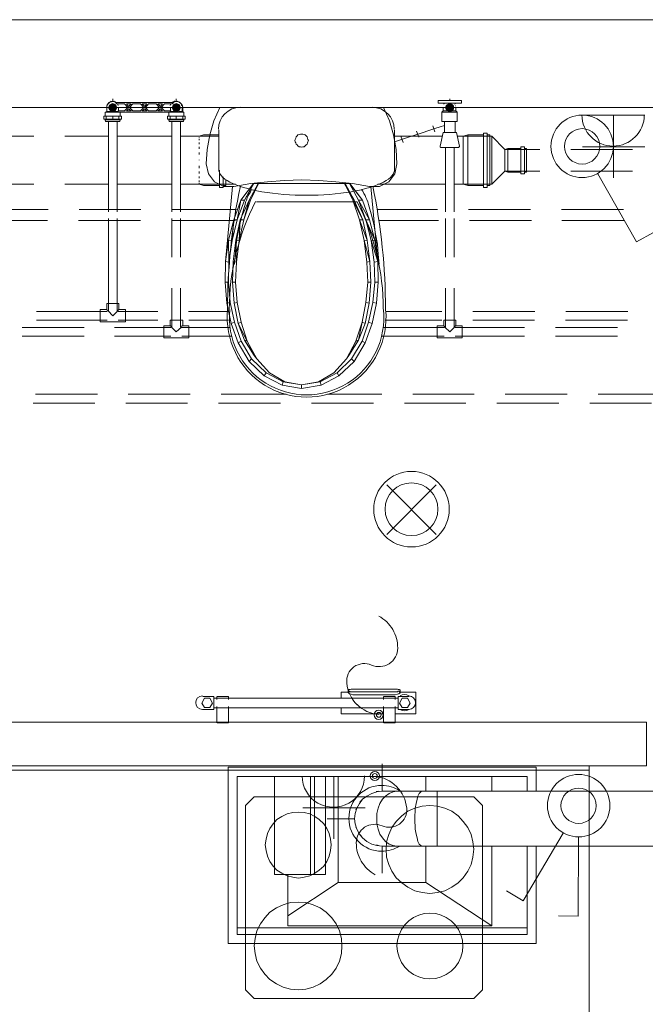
# Model space of a CAD drawing. Header units: millimetres. Extents: x 352 to 350573, y -22 to 37733.
# Tile 171 of 214: x 105967 to 108818, y 18174 to 22660. Entities that reach past the tile are written whole.
import ezdxf

# ---------------------------------------------------------------- set-up
doc = ezdxf.new("R2010")
doc.units = ezdxf.units.MM
for name, color, linetype, true_color in [('PDF _PD-Lighting', 7, 'Continuous', 0xb80000), ('PDF _PD-Switches', 7, 'Continuous', 0x37dd00), ('PDF$_83$-$Floor$Plan$-$В_Этаж$02_Сводный$A-DETL-MBND', 7, 'Continuous', 0xdd3700), ('PDF$_83$-$Floor$Plan$-$В_Этаж$02_Сводный$M-HVAC-DUCT-ANNO', 70, 'Continuous', 0x7fff00), ('PDF$_83$-$Floor$Plan$-$В_Этаж$02_Сводный$P-PIPE-CNTR', 150, 'Continuous', 0x007fff), ('PDF$_83$new_ifc_RVT-1-В_Этаж$02_Сводный$A-WALL', 7, 'Continuous', 0xdcdcdc), ('PDF$_83$new_ifc_RVT-1-В_Этаж$02_Сводный$I-FURN', 7, 'Continuous', 0xbababa), ('PDF$_83$new_ifc_RVT-1-В_Этаж$02_Сводный$M-EQPM', 7, 'Continuous', 0xbababa)]:
    doc.layers.add(name, color=color, linetype=linetype, true_color=true_color)
for name, color, linetype in [('PDF _PD-Socket', 1, 'Continuous'), ('PDF$_83$-$Floor$Plan$-$В_Этаж$02_Сводный$M-EQPM', 2, 'Continuous'), ('PDF$_83$-$Floor$Plan$-$В_Этаж$02_Сводный$M-HVAC-DUCT', 5, 'Continuous'), ('PDF$_83$-$Floor$Plan$-$В_Этаж$02_Сводный$M-HVAC-DUCT-CNTR', 5, 'Continuous'), ('PDF$_83$-$Floor$Plan$-$В_Этаж$02_Сводный$P-PIPE', 3, 'Continuous'), ('PDF$_83$-$Floor$Plan$-$В_Этаж$02_Сводный$P-SANR-FIXT', 6, 'Continuous')]:
    doc.layers.add(name, color=color, linetype=linetype)

msp = doc.modelspace()

# ---------------------------------------------------------------- linework, layer by layer
at = {"layer": 'PDF _PD-Lighting', "lineweight": 0}
for points in [[(107865.6, 20314.5), (107640.8, 20541.3)], [(107865.6, 20541.3), (107640.8, 20314.5)]]:
    msp.add_lwpolyline(points, dxfattribs=at)
for radius in [172.1, 120.3]:
    msp.add_circle((107752.6, 20429.7), radius, dxfattribs=at)
at = {"layer": 'PDF _PD-Socket', "lineweight": 0}
for points in [[(108816.4, 22224.1), (108531.9, 22224.1)], [(108673.2, 22224.1), (108673.2, 21939.7)], [(108816.4, 22080.9), (108531.9, 22080.9)], [(107541.3, 19212.5), (107256.9, 19212.5)], [(107398.1, 19212.5), (107398.1, 18928.1)], [(107541.3, 19069.3), (107256.9, 19069.3)]]:
    msp.add_lwpolyline(points, dxfattribs=at)
for points in [[(107604, 19943, -0.131693), (107667.2, 19881, -0.133546), (107689.9, 19797, -0.540628), (107570.1, 19719.8, 0.571061), (107457.5, 19638.6)], [(107587, 18764.1, -0.131669), (107523.8, 18826, -0.133546), (107501, 18910, -0.540629), (107618.9, 18987.3, 0.571061), (107731, 19067.9, 0.175962), (107684.4, 19166.8, 0.175616), (107585.4, 19212.7)]]:
    msp.add_lwpolyline(points, format="xyb", dxfattribs=at)
for centre, radius in [((107603.4, 19492.8), 20.9), ((107603.4, 19492.8), 10.9), ((107585.5, 19214.3), 20.9), ((107585.5, 19214.3), 10.9)]:
    msp.add_circle(centre, radius, dxfattribs=at)
for centre, radius, start, end in [((108671.6, 22226), 142.2, 180, 360), ((107617.3, 19651.9), 160.1, 185.2352, 225.1595), ((107617.3, 19653.9), 160.1, 225.1595, 264.996), ((107396.5, 19214.3), 142.2, 180.0437, 0.0437)]:
    msp.add_arc(centre, radius, start, end, dxfattribs=at)
at = {"layer": 'PDF _PD-Switches', "lineweight": 0}
for points in [[(108601.5, 21957.6), (108778.6, 21647.3), (108856.2, 21691)], [(108444.4, 18953.9), (108261.4, 18645.6), (108185.8, 18691.4)], [(108514, 18934), (108512, 18576), (108422.5, 18578)]]:
    msp.add_lwpolyline(points, dxfattribs=at)
for centre, radius in [((108530.4, 22082.8), 142.2), ((108530.4, 22082.8), 80.6), ((108514.5, 19079), 142.2), ((108514.5, 19079), 80.6)]:
    msp.add_circle(centre, radius, dxfattribs=at)
at = {"layer": 'PDF$_83$-$Floor$Plan$-$В_Этаж$02_Сводный$A-DETL-MBND', "color": 220, "lineweight": 0, "true_color": 0xff00bf}
for points in [[(106409.5, 22281.8), (106407.5, 22281.8), (106405.5, 22283.8), (106403.5, 22283.8), (106401.5, 22285.8), (106399.5, 22285.8), (106397.6, 22285.8), (106397.6, 22287.8), (106395.6, 22287.8), (106393.6, 22287.8), (106391.6, 22287.8), (106389.6, 22287.8), (106387.6, 22287.8), (106385.6, 22287.8), (106385.6, 22285.8), (106383.6, 22285.8), (106381.6, 22285.8), (106379.7, 22285.8), (106379.7, 22283.8), (106377.7, 22283.8), (106375.7, 22283.8), (106375.7, 22281.8), (106373.7, 22281.8), (106371.7, 22279.8), (106371.7, 22277.8), (106369.7, 22277.8), (106369.7, 22275.8), (106367.7, 22275.8), (106367.7, 22273.9), (106365.7, 22271.9), (106365.7, 22269.9), (106365.7, 22267.9), (106363.7, 22267.9), (106363.7, 22265.9), (106363.7, 22263.9), (106363.7, 22261.9), (106363.7, 22259.9), (106363.7, 22242)], [(106407.5, 22281.8), (106405.5, 22283.8), (106399.5, 22285.8), (106395.6, 22287.8), (106391.6, 22287.8), (106385.6, 22287.8), (106381.6, 22285.8), (106377.7, 22283.8), (106373.7, 22279.8), (106369.7, 22275.8), (106365.7, 22271.9), (106363.7, 22267.9), (106363.7, 22263.9), (106363.7, 22257.9), (106363.7, 22254)], [(106363.7, 22252), (106363.7, 22259.9)], [(106371.7, 22196.3), (106371.7, 21784.5)], [(106411.5, 21784.5), (106411.5, 22196.3)], [(106371.7, 21754.7), (106371.7, 21333)], [(106411.5, 21333), (106411.5, 21754.7)], [(106365.7, 21331), (106043.5, 21331)], [(106419.4, 21338.9), (106415.5, 21337), (106413.5, 21333), (106391.6, 21311.1), (106369.7, 21333), (106365.7, 21337), (106363.7, 21338.9)], [(106596.5, 21331), (106415.5, 21331)], [(106916.7, 21331), (106735.7, 21331)], [(107891.4, 21331), (107634.8, 21331)], [(108315.1, 21331), (108032.6, 21331)], [(108738.8, 21331), (108456.3, 21331)], [(106043.5, 21291.2), (106365.7, 21291.2)], [(106415.5, 21291.2), (106596.5, 21291.2)], [(106737.7, 21291.2), (106918.7, 21291.2)], [(107632.8, 21291.2), (107891.4, 21291.2)], [(108032.6, 21291.2), (108313.1, 21291.2)], [(108454.4, 21291.2), (108736.8, 21291.2)], [(106322, 20953.1), (106039.5, 20953.1)], [(106743.7, 20953.1), (106461.2, 20953.1)], [(107181.3, 20953.1), (106884.9, 20953.1)], [(107616.9, 20953.1), (107370.3, 20953.1)], [(108038.6, 20953.1), (107758.1, 20953.1)], [(108462.3, 20953.1), (108179.8, 20953.1)], [(108884, 20953.1), (108603.5, 20953.1)], [(106027.6, 20913.3), (106310, 20913.3)], [(106451.3, 20913.3), (106731.7, 20913.3)], [(106873, 20913.3), (107155.4, 20913.3)], [(107296.7, 20913.3), (107579.1, 20913.3)], [(107720.3, 20913.3), (108000.8, 20913.3)], [(108142.1, 20913.3), (108424.5, 20913.3)], [(108565.7, 20913.3), (108846.2, 20913.3)]]:
    msp.add_lwpolyline(points, dxfattribs=at)
at = {"layer": 'PDF$_83$-$Floor$Plan$-$В_Этаж$02_Сводный$A-DETL-MBND', "color": 150, "lineweight": 0, "true_color": 0x007fff}
msp.add_lwpolyline([(106709.9, 22242), (106709.9, 22259.9), (106707.9, 22252, 0.49512), (106680, 22287.8), (106676, 22287.8), (106672.1, 22285.8), (106668.1, 22283.8), (106664.1, 22281.8, -0.578794), (106709.9, 22259.9)], format="xyb", dxfattribs=at)
for points in [[(106660.1, 22196.3), (106660.1, 21784.5)], [(106699.9, 21784.5), (106699.9, 22196.3)], [(107907.3, 22076.9), (107907.3, 21784.5)], [(107947.1, 21784.5), (107947.1, 22076.9)], [(106097.2, 21794.5), (105802.8, 21794.5)], [(106518.9, 21794.5), (106238.4, 21794.5)], [(106954.5, 21794.5), (106660.1, 21794.5)], [(107871.5, 21794.5), (107597, 21794.5)], [(108295.2, 21794.5), (108012.8, 21794.5)], [(108718.9, 21794.5), (108436.4, 21794.5)], [(105802.8, 21744.7), (106093.2, 21744.7)], [(106234.4, 21744.7), (106516.9, 21744.7)], [(106658.1, 21744.7), (106948.6, 21744.7)], [(106660.1, 21754.7), (106660.1, 21577.6)], [(106699.9, 21577.6), (106699.9, 21754.7)], [(107603, 21744.7), (107875.5, 21744.7)], [(107907.3, 21754.7), (107907.3, 21577.6)], [(107947.1, 21577.6), (107947.1, 21754.7)], [(108016.7, 21744.7), (108299.2, 21744.7)], [(108438.4, 21744.7), (108720.9, 21744.7)], [(106660.1, 21436.4), (106660.1, 21259.4)], [(106699.9, 21259.4), (106699.9, 21436.4)], [(107907.3, 21436.4), (107907.3, 21259.4)], [(107947.1, 21259.4), (107947.1, 21436.4)], [(106709.9, 21265.3), (106707.9, 21265.3), (106705.9, 21263.4), (106703.9, 21259.4), (106680, 21237.5), (106658.1, 21259.4), (106656.1, 21263.4), (106654.2, 21265.3), (106652.2, 21265.3)], [(107955.1, 21265.3), (107953.1, 21265.3), (107951.1, 21263.4), (107949.1, 21259.4), (107927.2, 21237.5), (107905.3, 21259.4), (107901.4, 21263.4), (107899.4, 21265.3)], [(106260.3, 21257.4), (105977.8, 21257.4)], [(105977.8, 21217.6), (106260.3, 21217.6)], [(106656.1, 21257.4), (106399.5, 21257.4)], [(106399.5, 21217.6), (106656.1, 21217.6)], [(106922.7, 21257.4), (106705.9, 21257.4)], [(106705.9, 21217.6), (106932.6, 21217.6)], [(107616.9, 21217.6), (107901.4, 21217.6)], [(107901.4, 21257.4), (107626.9, 21257.4)], [(108267.4, 21257.4), (107951.1, 21257.4)], [(107951.1, 21217.6), (108267.4, 21217.6)], [(108691.1, 21257.4), (108408.6, 21257.4)], [(108408.6, 21217.6), (108691.1, 21217.6)]]:
    msp.add_lwpolyline(points, dxfattribs=at)
at = {"layer": 'PDF$_83$-$Floor$Plan$-$В_Этаж$02_Сводный$A-DETL-MBND', "lineweight": 0}
for points in [[(106031.5, 22128.6), (105832.6, 22128.6), (105852.5, 22134.6), (105924.1, 22134.6)], [(106371.7, 22128.6), (106172.8, 22128.6)], [(106660.1, 22128.6), (106411.5, 22128.6)], [(106785.4, 22128.6), (106699.9, 22128.6)], [(106785.4, 22122.7), (106785.4, 22124.7)], [(106785.4, 22110.7), (106785.4, 22116.7)], [(107893.4, 22128.6), (107674.6, 22128.6)], [(108080.4, 22134.6), (108008.8, 22134.6), (107988.9, 22128.6), (107961, 22128.6)], [(108251.5, 22072.9), (108191.8, 22072.9), (108177.9, 22069), (108118.2, 22128.6), (107988.9, 22128.6), (107988.9, 22126.7)], [(107988.9, 22092.8), (107988.9, 22100.8), (107988.9, 22110.7), (107988.9, 22116.7), (107988.9, 22122.7), (107988.9, 22124.7), (107988.9, 22122.7)], [(107988.9, 22116.7), (107988.9, 22110.7)], [(108008.8, 21903.9), (108008.8, 22134.6)], [(108098.3, 21903.9), (108110.2, 21903.9), (108110.2, 22134.6), (108098.3, 22134.6)], [(108118.2, 22128.6), (108118.2, 22126.7)], [(108118.2, 22124.7), (108118.2, 22122.7), (108118.2, 22116.7), (108118.2, 22110.7), (108118.2, 22100.8), (108118.2, 22092.8), (108118.2, 22080.9), (108118.2, 22071), (108118.2, 22055), (108118.2, 22045.1), (108118.2, 21993.4), (108118.2, 21983.4), (108118.2, 21967.5), (108118.2, 21959.6), (108118.2, 21945.6), (108118.2, 21937.7), (108118.2, 21927.7), (108118.2, 21921.8), (108118.2, 21915.8), (108118.2, 21913.8), (108118.2, 21909.8), (108177.9, 21969.5), (108191.8, 21965.5), (108251.5, 21965.5)], [(106785.4, 22092.8), (106785.4, 22100.8)], [(106785.4, 22071), (106785.4, 22080.9)], [(107988.9, 22045.1), (107988.9, 22055), (107988.9, 22071), (107988.9, 22080.9), (107988.9, 22092.8), (107988.9, 22100.8)], [(107988.9, 22080.9), (107988.9, 22071)], [(108191.8, 21965.5), (108191.8, 22072.9)], [(108267.4, 21965.5), (108277.3, 21965.5), (108277.3, 22072.9), (108267.4, 22072.9)], [(106785.4, 22045.1), (106785.4, 22055)], [(107988.9, 21959.6), (107988.9, 21967.5), (107988.9, 21983.4), (107988.9, 21993.4), (107988.9, 22045.1), (107988.9, 22055)], [(108337, 22069), (108177.9, 22069), (108177.9, 22067), (108177.9, 22065), (108177.9, 22067)], [(108177.9, 22065), (108177.9, 22061), (108177.9, 22057)], [(108177.9, 22061), (108177.9, 22057), (108177.9, 22051.1), (108177.9, 22047.1)], [(108177.9, 22051.1), (108177.9, 22047.1), (108177.9, 22037.1), (108177.9, 22033.2)], [(108177.9, 22037.1), (108177.9, 22033.2), (108177.9, 22005.3), (108177.9, 22001.3)], [(108760.7, 22069), (108478.2, 22069)], [(106785.4, 22019.2), (106785.4, 22021.2)], [(106785.4, 21983.4), (106785.4, 21993.4)], [(107988.9, 21993.4), (107988.9, 21983.4)], [(108118.2, 22019.2), (108118.2, 22021.2)], [(108177.9, 22005.3), (108177.9, 22001.3), (108177.9, 21991.4), (108177.9, 21987.4)], [(108177.9, 21991.4), (108177.9, 21987.4), (108177.9, 21981.4), (108177.9, 21977.5)], [(108177.9, 21981.4), (108177.9, 21977.5), (108177.9, 21973.5), (108177.9, 21971.5)], [(106785.4, 21959.6), (106785.4, 21967.5)], [(106785.4, 21937.7), (106785.4, 21945.6)], [(107988.9, 21921.8), (107988.9, 21927.7), (107988.9, 21937.7), (107988.9, 21945.6), (107988.9, 21959.6), (107988.9, 21967.5)], [(107988.9, 21945.6), (107988.9, 21937.7)], [(108177.9, 21973.5), (108177.9, 21971.5), (108177.9, 21969.5), (108337, 21969.5)], [(108478.2, 21969.5), (108760.7, 21969.5)], [(105924.1, 21903.9), (105852.5, 21903.9), (105832.6, 21909.8), (106031.5, 21909.8)], [(106172.8, 21909.8), (106371.7, 21909.8)], [(106411.5, 21909.8), (106660.1, 21909.8)], [(106699.9, 21909.8), (106785.4, 21909.8)], [(106785.4, 21921.8), (106785.4, 21927.7)], [(106785.4, 21913.8), (106785.4, 21915.8)], [(107599, 21909.8), (107907.3, 21909.8)], [(107947.1, 21909.8), (107988.9, 21909.8), (108008.8, 21903.9), (108080.4, 21903.9)], [(108118.2, 21909.8), (107988.9, 21909.8), (107988.9, 21913.8), (107988.9, 21915.8), (107988.9, 21921.8), (107988.9, 21927.7)], [(107988.9, 21915.8), (107988.9, 21913.8)]]:
    msp.add_lwpolyline(points, dxfattribs=at)
for points in [[(108080.4, 22142.6), (108080.4, 21895.9), (108098.3, 21895.9), (108098.3, 22142.6)], [(108251.5, 22080.9), (108251.5, 21957.6), (108267.4, 21957.6), (108267.4, 22080.9)], [(107988.9, 22019.2), (107988.9, 22021.2)], [(108177.9, 22021.2), (108177.9, 22019.2)]]:
    msp.add_lwpolyline(points, close=True, dxfattribs=at)
at = {"layer": 'PDF$_83$-$Floor$Plan$-$В_Этаж$02_Сводный$A-DETL-MBND', "color": 220, "lineweight": 0, "true_color": 0xff00bf}
msp.add_lwpolyline([(106449.3, 21283.3), (106449.3, 21338.9), (106419.4, 21338.9), (106419.4, 21366.8), (106363.7, 21366.8), (106363.7, 21338.9), (106333.9, 21338.9), (106333.9, 21283.3), (106365.7, 21283.3), (106415.5, 21283.3)], close=True, dxfattribs=at)
at = {"layer": 'PDF$_83$-$Floor$Plan$-$В_Этаж$02_Сводный$A-DETL-MBND', "color": 150, "lineweight": 0, "true_color": 0x007fff}
for points in [[(106737.7, 21209.7), (106737.7, 21265.3), (106709.9, 21265.3), (106709.9, 21291.2), (106652.2, 21291.2), (106652.2, 21265.3), (106624.3, 21265.3), (106624.3, 21209.7), (106656.1, 21209.7), (106705.9, 21209.7)], [(107982.9, 21209.7), (107982.9, 21265.3), (107955.1, 21265.3), (107955.1, 21291.2), (107899.4, 21291.2), (107899.4, 21265.3), (107869.5, 21265.3), (107869.5, 21209.7), (107901.4, 21209.7), (107951.1, 21209.7)]]:
    msp.add_lwpolyline(points, close=True, dxfattribs=at)
at = {"layer": 'PDF$_83$-$Floor$Plan$-$В_Этаж$02_Сводный$M-EQPM', "lineweight": 0}
for points in [[(106363.7, 22259.9), (106363.7, 22242), (106355.8, 22238.1), (106355.8, 22220.1)], [(106399.5, 22242), (106415.5, 22242), (106415.5, 22244), (106445.3, 22244), (106459.2, 22259.9), (106445.3, 22275.8), (106409.5, 22275.8), (106403.5, 22281.8), (106670.1, 22281.8), (106662.1, 22275.8), (106626.3, 22275.8), (106612.4, 22259.9), (106626.3, 22244), (106656.1, 22244), (106656.1, 22242), (106672.1, 22242)], [(106417.4, 22244), (106417.4, 22259.9)], [(106654.2, 22259.9), (106654.2, 22244)], [(106715.8, 22220.1), (106715.8, 22238.1), (106707.9, 22242), (106707.9, 22259.9)], [(106391.6, 22206.2), (106391.6, 22220.1), (106419.4, 22220.1), (106431.4, 22220.1), (106431.4, 22206.2), (106419.4, 22206.2), (106391.6, 22206.2), (106361.8, 22206.2), (106349.8, 22206.2), (106349.8, 22220.1), (106361.8, 22220.1), (106391.6, 22220.1)], [(106355.8, 22238.1), (106423.4, 22238.1), (106648.2, 22238.1), (106715.8, 22238.1)], [(106355.8, 22206.2), (106355.8, 22204.2), (106357.8, 22196.3), (106423.4, 22196.3), (106425.4, 22204.2), (106425.4, 22206.2)], [(106355.8, 22204.2), (106425.4, 22204.2)], [(106361.8, 22206.2), (106361.8, 22220.1)], [(106363.7, 22242), (106381.6, 22242)], [(106419.4, 22220.1), (106419.4, 22206.2)], [(106423.4, 22238.1), (106423.4, 22238.1)], [(106425.4, 22220.1), (106425.4, 22238.1)], [(106680, 22206.2), (106680, 22220.1), (106709.9, 22220.1), (106721.8, 22220.1), (106721.8, 22206.2), (106709.9, 22206.2), (106680, 22206.2), (106652.2, 22206.2), (106640.2, 22206.2), (106640.2, 22220.1), (106652.2, 22220.1), (106680, 22220.1)], [(106646.2, 22206.2), (106646.2, 22204.2), (106648.2, 22196.3), (106713.8, 22196.3), (106715.8, 22204.2), (106715.8, 22206.2)], [(106646.2, 22204.2), (106715.8, 22204.2)], [(106648.2, 22238.1), (106648.2, 22238.1)], [(106652.2, 22206.2), (106652.2, 22220.1)], [(106690, 22242), (106707.9, 22242)], [(106709.9, 22220.1), (106709.9, 22206.2)], [(107463.7, 19604.4), (107463.7, 19594.5), (107465.7, 19592.5), (107469.7, 19588.5), (107477.7, 19586.5), (107485.6, 19584.5), (107678.6, 19584.5), (107688.5, 19586.5), (107694.5, 19588.5), (107700.5, 19592.5), (107700.5, 19594.5), (107700.5, 19604.4)], [(106801.4, 19516.9), (106851.1, 19516.9), (106851.1, 19576.5), (106801.4, 19576.5)], [(107692.5, 19568.6), (106851.1, 19568.6)], [(106865, 19568.6), (106865, 19576.5), (106865, 19562.6)], [(106867, 19576.5), (106869, 19576.5), (106873, 19576.5), (106876.9, 19576.5), (106880.9, 19576.5), (106886.9, 19576.5), (106892.9, 19576.5), (106896.8, 19576.5), (106902.8, 19576.5), (106906.8, 19576.5), (106910.8, 19576.5), (106914.7, 19576.5), (106916.7, 19576.5), (106918.7, 19576.5)], [(106867, 19576.5), (106867, 19576.5)], [(106918.7, 19562.6), (106918.7, 19576.5), (106918.7, 19568.6)], [(106918.7, 19576.5), (106918.7, 19576.5)], [(107467.7, 19596.4), (107431.9, 19596.4), (107431.9, 19568.6)], [(107624.9, 19568.6), (107624.9, 19576.5), (107624.9, 19562.6)], [(107626.9, 19576.5), (107628.8, 19576.5), (107632.8, 19576.5), (107636.8, 19576.5), (107640.8, 19576.5), (107646.8, 19576.5), (107652.7, 19576.5), (107656.7, 19576.5), (107662.7, 19576.5), (107666.6, 19576.5), (107670.6, 19576.5), (107674.6, 19576.5), (107676.6, 19576.5), (107678.6, 19576.5)], [(107626.9, 19576.5), (107626.9, 19576.5)], [(107678.6, 19497), (107772.1, 19497), (107772.1, 19596.4), (107696.5, 19596.4)], [(107678.6, 19562.6), (107678.6, 19576.5), (107678.6, 19568.6)], [(107678.6, 19576.5), (107678.6, 19576.5)], [(107742.2, 19576.5), (107692.5, 19576.5), (107692.5, 19516.9), (107742.2, 19516.9)], [(106851.1, 19524.8), (107692.5, 19524.8)], [(106865, 19530.8), (106865, 19457.2), (106865, 19524.8)], [(106918.7, 19524.8), (106918.7, 19457.2), (106918.7, 19530.8)], [(107431.9, 19524.8), (107431.9, 19497), (107626.9, 19497)], [(107624.9, 19530.8), (107624.9, 19457.2), (107624.9, 19524.8)], [(107678.6, 19524.8), (107678.6, 19457.2), (107678.6, 19530.8)], [(106918.7, 19457.2), (106916.7, 19457.2), (106914.7, 19457.2), (106910.8, 19457.2), (106906.8, 19457.2), (106902.8, 19457.2), (106896.8, 19457.2), (106892.9, 19457.2), (106886.9, 19457.2), (106880.9, 19457.2), (106876.9, 19457.2), (106873, 19457.2), (106869, 19457.2), (106867, 19457.2)], [(106867, 19457.2), (106867, 19457.2)], [(106918.7, 19457.2), (106918.7, 19457.2)], [(107678.6, 19457.2), (107676.6, 19457.2), (107674.6, 19457.2), (107670.6, 19457.2), (107666.6, 19457.2), (107662.7, 19457.2), (107656.7, 19457.2), (107652.7, 19457.2), (107646.8, 19457.2), (107640.8, 19457.2), (107636.8, 19457.2), (107632.8, 19457.2), (107628.8, 19457.2), (107626.9, 19457.2)], [(107626.9, 19457.2), (107626.9, 19457.2)], [(107678.6, 19457.2), (107678.6, 19457.2)]]:
    msp.add_lwpolyline(points, dxfattribs=at)
for points in [[(106475.1, 22275.8), (106463.2, 22263.9), (106453.3, 22275.8)], [(106475.1, 22244), (106453.3, 22244), (106463.2, 22254)], [(106516.9, 22275.8), (106532.8, 22259.9), (106516.9, 22244), (106483.1, 22244), (106467.2, 22259.9), (106483.1, 22275.8)], [(106546.7, 22275.8), (106536.8, 22263.9), (106524.9, 22275.8)], [(106536.8, 22254), (106546.7, 22244), (106524.9, 22244)], [(106588.5, 22275.8), (106604.4, 22259.9), (106588.5, 22244), (106554.7, 22244), (106540.8, 22259.9), (106554.7, 22275.8)], [(106618.4, 22275.8), (106608.4, 22263.9), (106596.5, 22275.8)], [(106596.5, 22244), (106608.4, 22254), (106618.4, 22244)], [(107485.6, 19610.4), (107481.7, 19610.4), (107477.7, 19610.4), (107473.7, 19608.4), (107469.7, 19608.4), (107467.7, 19608.4), (107465.7, 19606.4), (107463.7, 19606.4), (107463.7, 19604.4), (107463.7, 19602.4), (107465.7, 19602.4), (107467.7, 19600.4), (107469.7, 19600.4), (107473.7, 19598.4), (107477.7, 19598.4), (107481.7, 19598.4), (107485.6, 19598.4), (107678.6, 19598.4), (107684.5, 19598.4), (107688.5, 19598.4), (107692.5, 19600.4), (107694.5, 19600.4), (107698.5, 19600.4), (107700.5, 19602.4), (107700.5, 19604.4), (107700.5, 19606.4), (107698.5, 19608.4), (107694.5, 19608.4), (107692.5, 19608.4), (107688.5, 19610.4), (107684.5, 19610.4), (107678.6, 19610.4)], [(106833.2, 19526.8), (106845.1, 19546.7), (106833.2, 19568.6), (106809.3, 19568.6), (106797.4, 19546.7), (106809.3, 19526.8)], [(107710.4, 19526.8), (107734.3, 19526.8), (107746.2, 19546.7), (107734.3, 19568.6), (107710.4, 19568.6), (107698.5, 19546.7)]]:
    msp.add_lwpolyline(points, close=True, dxfattribs=at)
for points in [[(106655.3, 22242, 0.002616), (106646.2, 22238.1), (106646.2, 22220.1)], [(107700.7, 19517.7, 0.297024), (107740.7, 19517.7, 1), (107740.7, 19579.3, 0.297024), (107700.7, 19579.3)]]:
    msp.add_lwpolyline(points, format="xyb", dxfattribs=at)
at = {"layer": 'PDF$_83$-$Floor$Plan$-$В_Этаж$02_Сводный$M-EQPM', "color": 5, "lineweight": 0}
for points in [[(108321.1, 18894.3), (108321.1, 18450.7), (106916.7, 18450.7), (106916.7, 19254.3), (108321.1, 19254.3), (108321.1, 19144.9)], [(108279.3, 18894.3), (108279.3, 18492.5), (106958.5, 18492.5), (106958.5, 19212.5), (108279.3, 19212.5), (108279.3, 19144.9)], [(107127.6, 19212.5), (107127.6, 18765), (107360.3, 18765), (107360.3, 19212.5)], [(107292.7, 18765), (107292.7, 19212.5)], [(107310.6, 18765), (107310.6, 19212.5)], [(107418, 19212.5), (107418, 18729.2), (107817.8, 18729.2), (107817.8, 18894.3)], [(107817.8, 19144.9), (107817.8, 19212.5)], [(108118.2, 19212.5), (108118.2, 19144.9)], [(108118.2, 18894.3), (108118.2, 18532.2), (107189.2, 18532.2), (107189.2, 18765)], [(107418, 18729.2), (107189.2, 18578)], [(108118.2, 18532.2), (107817.8, 18729.2)], [(108279.3, 18522.3), (106958.5, 18522.3)]]:
    msp.add_lwpolyline(points, dxfattribs=at)
msp.add_lwpolyline([(107699, 19147.4, 0.144639), (107617.3, 19171.5, 1), (107617.3, 18871.2, 0.144639), (107699, 18895.3)], format="xyb", dxfattribs=at)
at = {"layer": 'PDF$_83$-$Floor$Plan$-$В_Этаж$02_Сводный$M-EQPM', "lineweight": 0}
for centre, radius, start, end in [((106390, 22261.8), 26.8, 163.3222, 166.6738), ((106390, 22261.8), 26.9, 133.325, 136.675), ((106390, 22261.8), 26.8, 103.3262, 106.6778), ((106390, 22261.8), 26.9, 74.999, 77.7989), ((106390, 22261.8), 26.8, 55.7386, 61.9964), ((106390, 22261.8), 26.9, 22.3961, 24.438), ((106390, 22261.8), 26.9, 13.7937, 15.3097), ((106390, 22261.8), 26.9, 12.2172, 14.2608), ((106678.4, 22261.8), 26.9, 165.7392, 167.7828), ((106678.4, 22261.8), 26.9, 164.6903, 166.2063), ((106678.4, 22261.8), 26.9, 155.562, 157.6039), ((106678.4, 22261.8), 26.8, 118.0036, 124.2614), ((106678.4, 22261.8), 26.9, 108.8475, 112.2968), ((106678.4, 22261.8), 26.9, 99.6409, 105.0012), ((106678.4, 22261.8), 26.9, 72.9328, 76.2725), ((106678.4, 22261.8), 26.9, 43.325, 46.675), ((106678.4, 22261.8), 26.8, 13.3262, 16.6778), ((106109.9, 21457.3), 841.2, 68.2741, 68.8737), ((106799.8, 19548.5), 30.8, 90, 270)]:
    msp.add_arc(centre, radius, start, end, dxfattribs=at)
at = {"layer": 'PDF$_83$-$Floor$Plan$-$В_Этаж$02_Сводный$M-HVAC-DUCT', "lineweight": 0}
for points in [[(107869.5, 18894.3), (107869.5, 19019.6), (107869.5, 19144.9), (107801.9, 19144.9), (107686.5, 19144.9), (107618.9, 19144.9), (107595, 19142.9), (107571.2, 19135), (107549.3, 19123), (107529.4, 19109.1), (107515.5, 19089.2), (107503.5, 19067.3), (107495.6, 19043.5), (107493.6, 19019.6), (107495.6, 18995.7), (107503.5, 18971.8), (107515.5, 18950), (107529.4, 18932.1), (107549.3, 18916.1), (107571.2, 18904.2), (107595, 18898.2), (107618.9, 18894.3), (107686.5, 18894.3), (107801.9, 18894.3)], [(111617.1, 19144.9), (107869.5, 19144.9), (107869.5, 18894.3), (111617.1, 18894.3)]]:
    msp.add_lwpolyline(points, close=True, dxfattribs=at)
for points in [[(107686.5, 18894.3), (107668.6, 18898.2), (107650.7, 18904.2), (107634.8, 18916.1), (107620.9, 18932.1), (107609, 18950), (107601, 18971.8), (107595, 18995.7), (107595, 19019.6), (107595, 19043.5), (107601, 19067.3), (107609, 19089.2), (107620.9, 19109.1), (107634.8, 19123), (107650.7, 19135), (107668.6, 19142.9), (107686.5, 19144.9)], [(107801.9, 18894.3), (107795.9, 18898.2), (107788, 18904.2), (107782, 18916.1), (107778, 18932.1), (107774.1, 18950), (107770.1, 18971.8), (107768.1, 19019.6), (107770.1, 19067.3), (107774.1, 19089.2), (107778, 19109.1), (107782, 19123), (107788, 19135), (107795.9, 19142.9), (107801.9, 19144.9)]]:
    msp.add_lwpolyline(points, dxfattribs=at)
at = {"layer": 'PDF$_83$-$Floor$Plan$-$В_Этаж$02_Сводный$M-HVAC-DUCT-ANNO', "color": 5, "lineweight": 0}
for centre, start, end in [((107617.3, 19021.4), 96.6467, 102.0246), ((107617.3, 19021.4), 156.6429, 162.0211), ((107617.3, 19021.4), 137.9772, 143.3551), ((107617.3, 19021.3), 197.9789, 203.3571), ((107617.3, 19021.3), 216.6449, 222.0228), ((107617.3, 19021.3), 257.9754, 263.3533)]:
    msp.add_arc(centre, 124.3, start, end, dxfattribs=at)
at = {"layer": 'PDF$_83$-$Floor$Plan$-$В_Этаж$02_Сводный$M-HVAC-DUCT-CNTR', "lineweight": 0}
for points in [[(107618.9, 19144.9), (107618.9, 19270.2)], [(107368.3, 19019.6), (107493.6, 19019.6)], [(107618.9, 18770.9), (107618.9, 18894.3)]]:
    msp.add_lwpolyline(points, dxfattribs=at)
at = {"layer": 'PDF$_83$-$Floor$Plan$-$В_Этаж$02_Сводный$P-PIPE', "color": 150, "lineweight": 0, "true_color": 0x007fff}
msp.add_lwpolyline([(107921.3, 22279.8), (107893.4, 22279.8), (107873.5, 22279.8), (107873.5, 22291.8), (107893.4, 22291.8), (107961, 22291.8), (107980.9, 22291.8), (107980.9, 22279.8), (107961, 22279.8), (107933.2, 22279.8), (107927.2, 22279.8)], close=True, dxfattribs=at)
for points in [[(107907.3, 22259.9), (107897.4, 22259.9), (107897.4, 22244), (107913.3, 22244)], [(107939.2, 22244), (107955.1, 22244), (107955.1, 22259.9), (107947.1, 22259.9)], [(107897.4, 22244), (107891.4, 22238.1), (107891.4, 22196.3), (107961, 22196.3), (107961, 22238.1), (107955.1, 22244)], [(107891.4, 22238.1), (107961, 22238.1)], [(107859.6, 22148.5), (107849.6, 22176.4)], [(107903.4, 22196.3), (107903.4, 22146.5)], [(107951.1, 22146.5), (107951.1, 22196.3)], [(107714.4, 22100.8), (107704.4, 22128.6)], [(107786, 22124.7), (107776, 22152.5)], [(107931.2, 22076.9), (107933.2, 22076.9), (107935.2, 22076.9), (107937.2, 22076.9), (107939.2, 22076.9), (107941.1, 22076.9), (107943.1, 22076.9), (107945.1, 22076.9), (107947.1, 22076.9), (107949.1, 22076.9), (107951.1, 22076.9), (107953.1, 22076.9), (107955.1, 22076.9), (107957.1, 22076.9), (107959, 22076.9), (107961, 22076.9), (107963, 22076.9), (107965, 22076.9), (107967, 22076.9), (107969, 22076.9), (107969, 22078.9), (107969, 22080.9), (107971, 22080.9), (107971, 22082.9), (107957.1, 22146.5), (107927.2, 22146.5), (107897.4, 22146.5), (107883.5, 22082.9), (107883.5, 22080.9), (107883.5, 22078.9), (107885.5, 22078.9), (107885.5, 22076.9), (107887.4, 22076.9), (107889.4, 22076.9), (107891.4, 22076.9), (107893.4, 22076.9), (107895.4, 22076.9), (107897.4, 22076.9), (107899.4, 22076.9), (107901.4, 22076.9), (107903.4, 22076.9), (107905.3, 22076.9), (107907.3, 22076.9), (107909.3, 22076.9), (107911.3, 22076.9), (107913.3, 22076.9), (107915.3, 22076.9), (107917.3, 22076.9), (107919.3, 22076.9), (107921.3, 22076.9), (107923.2, 22076.9)], [(107889.4, 22076.9), (107891.4, 22076.9), (107893.4, 22076.9), (107895.4, 22076.9), (107897.4, 22076.9), (107899.4, 22076.9), (107901.4, 22076.9), (107903.4, 22076.9), (107905.3, 22076.9), (107907.3, 22076.9), (107909.3, 22076.9), (107911.3, 22076.9), (107913.3, 22076.9), (107915.3, 22076.9), (107917.3, 22076.9), (107919.3, 22076.9), (107921.3, 22076.9), (107923.2, 22076.9), (107925.2, 22076.9), (107927.2, 22076.9), (107929.2, 22076.9), (107931.2, 22076.9), (107933.2, 22076.9), (107935.2, 22076.9), (107937.2, 22076.9), (107939.2, 22076.9), (107941.1, 22076.9), (107943.1, 22076.9), (107945.1, 22076.9), (107947.1, 22076.9), (107949.1, 22076.9), (107951.1, 22076.9), (107953.1, 22076.9), (107955.1, 22076.9), (107957.1, 22076.9), (107959, 22076.9), (107961, 22076.9), (107963, 22076.9), (107965, 22076.9)]]:
    msp.add_lwpolyline(points, dxfattribs=at)
at = {"layer": 'PDF$_83$-$Floor$Plan$-$В_Этаж$02_Сводный$P-PIPE', "color": 22, "lineweight": 0, "true_color": 0xdd3700}
for points in [[(106875, 22128.6), (106785.4, 22128.6), (106805.3, 22134.6), (106875, 22134.6)], [(106785.4, 22124.7), (106785.4, 22122.7)], [(106785.4, 22116.7), (106785.4, 22110.7)], [(106785.4, 22100.8), (106785.4, 22092.8)], [(106785.4, 22080.9), (106785.4, 22071)], [(106785.4, 22055), (106785.4, 22045.1)], [(106785.4, 22021.2), (106785.4, 22019.2)], [(106785.4, 21993.4), (106785.4, 21983.4)], [(106785.4, 21967.5), (106785.4, 21959.6)], [(106785.4, 21945.6), (106785.4, 21937.7)], [(106876.9, 21973.5), (106876.9, 21895.9), (106894.8, 21895.9), (106894.8, 21943.7)], [(106785.4, 21927.7), (106785.4, 21921.8)], [(106785.4, 21915.8), (106785.4, 21913.8)], [(106876.9, 21903.9), (106805.3, 21903.9), (106785.4, 21909.8), (106950.5, 21909.8)], [(106894.8, 21903.9), (106906.8, 21903.9), (106906.8, 21931.7)]]:
    msp.add_lwpolyline(points, dxfattribs=at)
at = {"layer": 'PDF$_83$-$Floor$Plan$-$В_Этаж$02_Сводный$P-PIPE', "color": 150, "lineweight": 0, "true_color": 0x007fff}
for start, end in [(147.3822, 152.2205), (28.1684, 32.1353), (10.5183, 12.5413)]:
    msp.add_arc((107925.7, 22261.8), 28.8, start, end, dxfattribs=at)
at = {"layer": 'PDF$_83$-$Floor$Plan$-$В_Этаж$02_Сводный$P-PIPE', "transparency": 33554559}
for points in [[(106373.7, 22269.9), (106409.5, 22263.9), (106371.7, 22263.9)], [(106409.5, 22263.9), (106371.7, 22263.9), (106411.5, 22259.9)], [(106371.7, 22263.9), (106411.5, 22259.9), (106371.7, 22259.9)], [(106411.5, 22259.9), (106371.7, 22259.9), (106409.5, 22254)], [(106371.7, 22259.9), (106409.5, 22254), (106371.7, 22254)], [(106409.5, 22254), (106371.7, 22254), (106407.5, 22250)], [(106371.7, 22254), (106407.5, 22250), (106373.7, 22250)], [(106377.7, 22273.9), (106407.5, 22269.9), (106373.7, 22269.9)], [(106407.5, 22269.9), (106373.7, 22269.9), (106409.5, 22263.9)], [(106407.5, 22250), (106373.7, 22250), (106405.5, 22246)], [(106373.7, 22250), (106405.5, 22246), (106377.7, 22246)], [(106381.6, 22275.8), (106405.5, 22273.9), (106377.7, 22273.9)], [(106405.5, 22273.9), (106377.7, 22273.9), (106407.5, 22269.9)], [(106385.6, 22277.8), (106401.5, 22275.8), (106381.6, 22275.8)], [(106401.5, 22275.8), (106381.6, 22275.8), (106405.5, 22273.9)], [(106391.6, 22279.8), (106395.6, 22277.8), (106385.6, 22277.8)], [(106395.6, 22277.8), (106385.6, 22277.8), (106401.5, 22275.8)], [(106662.1, 22263.9), (106699.9, 22259.9), (106660.1, 22259.9)], [(106699.9, 22259.9), (106660.1, 22259.9), (106699.9, 22254)], [(106660.1, 22259.9), (106699.9, 22254), (106662.1, 22254)], [(106664.1, 22269.9), (106699.9, 22263.9), (106662.1, 22263.9)], [(106699.9, 22263.9), (106662.1, 22263.9), (106699.9, 22259.9)], [(106699.9, 22254), (106662.1, 22254), (106697.9, 22250)], [(106662.1, 22254), (106697.9, 22250), (106664.1, 22250)], [(106666.1, 22273.9), (106697.9, 22269.9), (106664.1, 22269.9)], [(106697.9, 22269.9), (106664.1, 22269.9), (106699.9, 22263.9)], [(106697.9, 22250), (106664.1, 22250), (106695.9, 22246)], [(106664.1, 22250), (106695.9, 22246), (106666.1, 22246)], [(106670.1, 22275.8), (106695.9, 22273.9), (106666.1, 22273.9)], [(106695.9, 22273.9), (106666.1, 22273.9), (106697.9, 22269.9)], [(106676, 22277.8), (106690, 22275.8), (106670.1, 22275.8)], [(106690, 22275.8), (106670.1, 22275.8), (106695.9, 22273.9)], [(106680, 22279.8), (106686, 22277.8), (106676, 22277.8)], [(106686, 22277.8), (106676, 22277.8), (106690, 22275.8)], [(107909.3, 22269.9), (107947.1, 22263.9), (107907.3, 22263.9)], [(107947.1, 22263.9), (107907.3, 22263.9), (107947.1, 22259.9)], [(107907.3, 22263.9), (107947.1, 22259.9), (107907.3, 22259.9)], [(107947.1, 22259.9), (107907.3, 22259.9), (107947.1, 22254)], [(107907.3, 22259.9), (107947.1, 22254), (107907.3, 22254)], [(107947.1, 22254), (107907.3, 22254), (107945.1, 22250)], [(107907.3, 22254), (107945.1, 22250), (107909.3, 22250)], [(107913.3, 22273.9), (107945.1, 22269.9), (107909.3, 22269.9)], [(107945.1, 22269.9), (107909.3, 22269.9), (107947.1, 22263.9)], [(107945.1, 22250), (107909.3, 22250), (107941.1, 22246)], [(107909.3, 22250), (107941.1, 22246), (107913.3, 22246)], [(107917.3, 22275.8), (107941.1, 22273.9), (107913.3, 22273.9)], [(107941.1, 22273.9), (107913.3, 22273.9), (107945.1, 22269.9)], [(107921.3, 22277.8), (107937.2, 22275.8), (107917.3, 22275.8)], [(107937.2, 22275.8), (107917.3, 22275.8), (107941.1, 22273.9)], [(107927.2, 22279.8), (107931.2, 22277.8), (107921.3, 22277.8)], [(107931.2, 22277.8), (107921.3, 22277.8), (107937.2, 22275.8)], [(106405.5, 22246), (106377.7, 22246), (106401.5, 22242)], [(106377.7, 22246), (106401.5, 22242), (106381.6, 22242)], [(106381.6, 22242), (106385.6, 22240), (106395.6, 22240)], [(106381.6, 22242), (106401.5, 22242), (106395.6, 22240)], [(106385.6, 22240), (106395.6, 22240), (106391.6, 22240)], [(106695.9, 22246), (106666.1, 22246), (106692, 22242)], [(106666.1, 22246), (106692, 22242), (106670.1, 22242)], [(106690, 22242), (106690, 22242), (106670.1, 22242)], [(106690, 22242), (106670.1, 22242), (106692, 22242)], [(106670.1, 22242), (106676, 22240), (106686, 22240)], [(106670.1, 22242), (106690, 22242), (106686, 22240)], [(106676, 22240), (106686, 22240), (106680, 22240)], [(107941.1, 22246), (107913.3, 22246), (107937.2, 22242)], [(107913.3, 22246), (107937.2, 22242), (107917.3, 22242)], [(107937.2, 22242), (107917.3, 22242), (107931.2, 22240)], [(107917.3, 22242), (107931.2, 22240), (107921.3, 22240)], [(107931.2, 22240), (107921.3, 22240), (107927.2, 22240)], [(107921.3, 22240), (107931.2, 22240), (107931.2, 22240)], [(107931.2, 22240), (107931.2, 22240), (107921.3, 22240)]]:
    msp.add_solid(points, dxfattribs=at)
at = {"layer": 'PDF$_83$-$Floor$Plan$-$В_Этаж$02_Сводный$P-PIPE-CNTR', "color": 220, "lineweight": 0, "true_color": 0xff00bf}
for points in [[(106391.6, 22285.8), (106391.6, 22299.7)], [(106351.8, 22259.9), (106363.7, 22259.9)]]:
    msp.add_lwpolyline(points, dxfattribs=at)
at = {"layer": 'PDF$_83$-$Floor$Plan$-$В_Этаж$02_Сводный$P-PIPE-CNTR', "lineweight": 0}
for points in [[(106680, 22285.8), (106680, 22299.7)], [(107927.2, 22291.8), (107927.2, 22299.7)], [(106707.9, 22259.9), (106721.8, 22259.9)], [(107887.4, 22259.9), (107897.4, 22259.9)], [(107955.1, 22259.9), (107967, 22259.9)], [(107903.4, 22178.4), (107883.5, 22172.4), (107859.6, 22164.5), (107831.7, 22154.5), (107801.9, 22144.6), (107738.3, 22124.7), (107674.6, 22102.8)]]:
    msp.add_lwpolyline(points, dxfattribs=at)
at = {"layer": 'PDF$_83$-$Floor$Plan$-$В_Этаж$02_Сводный$P-SANR-FIXT', "lineweight": 0}
for points in [[(107575.1, 22259.9), (106974.4, 22259.9)], [(106875, 22158.5), (106875, 21979.5)], [(107674.6, 21979.5), (107674.6, 22158.5)], [(106946.6, 21545.8), (106948.6, 21577.6), (106952.5, 21623.4), (106958.5, 21669.1), (106966.5, 21714.9), (106978.4, 21760.7), (106990.3, 21804.4), (106994.3, 21818.3), (106996.3, 21828.3), (107000.3, 21838.2), (107004.3, 21848.2), (107008.2, 21858.1), (107014.2, 21868.1), (107018.2, 21876), (107024.1, 21886)], [(107525.4, 21886), (107531.4, 21878), (107535.4, 21868.1), (107541.3, 21858.1), (107545.3, 21850.2), (107549.3, 21840.2), (107553.3, 21830.3), (107557.2, 21818.3), (107569.2, 21774.6), (107581.1, 21728.8), (107589.1, 21683.1), (107597, 21637.3), (107601, 21589.6), (107605, 21545.8)], [(107505.5, 21830.3), (107046, 21830.3)], [(107274.8, 20974.9), (107274.8, 20974.9)], [(107276.8, 20974.9), (107276.8, 20974.9)]]:
    msp.add_lwpolyline(points, dxfattribs=at)
for centre, radius, start, end in [((106972.8, 22160.4), 100.5, 90, 180), ((107573.6, 22160.4), 100.5, 0, 90), ((109638.4, 21340.8), 2724.2, 168.1128, 180), ((104910, 21340.8), 2724.2, 0, 11.8872), ((107983.4, 21340.8), 1061.2, 152.4792, 180), ((106563, 21340.8), 1061.2, 0, 27.5208), ((107274.8, 21302.3), 361.9, 174.1948, 5.8052), ((107274.8, 21302.5), 352, 174.0634, 5.9366)]:
    msp.add_arc(centre, radius, start, end, dxfattribs=at)
msp.add_ellipse((107274.8, 21975.9), major_axis=(400, 0), ratio=0.289584, start_param=3.111247, end_param=6.313531, dxfattribs=at)
at = {"layer": 'PDF$_83$new_ifc_RVT-1-В_Этаж$02_Сводный$A-WALL', "lineweight": 0}
msp.add_lwpolyline([(104575.5, 22259.9), (106475.1, 22259.9), (107674.6, 22259.9), (110574.8, 22259.9), (110574.8, 22659.8), (107674.6, 22659.8), (106475.1, 22659.8), (104575.5, 22659.8)], close=True, dxfattribs=at)
msp.add_lwpolyline([(104175.7, 19536.8), (104175.7, 22059), (103976.7, 22059), (103976.7, 14460.4), (104175.7, 14460.4), (104175.7, 19457.2), (104175.7, 19260.3), (108824.3, 19260.3), (108824.3, 19459.2), (105769, 19459.2)], dxfattribs=at)
at = {"layer": 'PDF$_83$new_ifc_RVT-1-В_Этаж$02_Сводный$I-FURN', "color": 133, "lineweight": 0, "true_color": 0x6edddd}
msp.add_lwpolyline([(108561.8, 19240.4), (108561.8, 19260.3), (104275.1, 19260.3), (104275.1, 14460.4), (104295, 14460.4), (104295, 19240.4)], close=True, dxfattribs=at)
at = {"layer": 'PDF$_83$new_ifc_RVT-1-В_Этаж$02_Сводный$I-FURN', "lineweight": 0}
msp.add_lwpolyline([(104575.5, 14460.4), (105474.6, 14460.4), (105474.6, 15580.3), (104295, 15580.3), (105474.6, 15580.3), (105474.6, 17579.4), (104295, 17579.4), (105474.6, 17579.4), (105474.6, 18060.8), (108561.8, 18060.8), (108561.8, 19240.4)], dxfattribs=at)
for points in [[(108076.4, 18239.8), (108036.6, 18200), (107036.1, 18200), (106996.3, 18239.8), (106996.3, 19079.3), (107036.1, 19119), (108036.6, 19119), (108076.4, 19079.3)], [(108076.4, 18239.8), (108076.4, 19079.3), (108036.6, 19119), (107036.1, 19119), (106996.3, 19079.3), (106996.3, 18239.8), (107036.1, 18200), (108036.6, 18200)], [(108036.6, 18880.3), (108032.6, 18914.2), (108024.7, 18948), (108008.8, 18979.8), (107988.9, 19007.6), (107965, 19033.5), (107937.2, 19053.4), (107905.3, 19067.3), (107871.5, 19077.3), (107835.7, 19079.3), (107801.9, 19077.3), (107768.1, 19067.3), (107736.3, 19053.4), (107708.4, 19033.5), (107682.6, 19007.6), (107662.7, 18979.8), (107648.7, 18948), (107638.8, 18914.2), (107636.8, 18880.3), (107638.8, 18844.5), (107648.7, 18810.7), (107662.7, 18780.9), (107682.6, 18751), (107708.4, 18727.2), (107736.3, 18707.3), (107768.1, 18691.4), (107801.9, 18683.4), (107835.7, 18679.4), (107871.5, 18683.4), (107905.3, 18691.4), (107937.2, 18707.3), (107965, 18727.2), (107988.9, 18751), (108008.8, 18780.9), (108024.7, 18810.7), (108032.6, 18844.5)], [(107386.2, 18900.2), (107384.2, 18926.1), (107378.2, 18952), (107366.3, 18975.8), (107352.4, 18995.7), (107332.5, 19015.6), (107312.6, 19029.5), (107288.7, 19041.5), (107262.8, 19047.4), (107237, 19049.4), (107211.1, 19047.4), (107185.3, 19041.5), (107161.4, 19029.5), (107139.5, 19015.6), (107121.6, 18995.7), (107107.7, 18975.8), (107095.8, 18952), (107089.8, 18926.1), (107085.8, 18900.2), (107089.8, 18874.4), (107095.8, 18848.5), (107107.7, 18824.6), (107121.6, 18802.8), (107139.5, 18784.9), (107161.4, 18770.9), (107185.3, 18759), (107211.1, 18753), (107237, 18749.1), (107262.8, 18753), (107288.7, 18759), (107312.6, 18770.9), (107332.5, 18784.9), (107352.4, 18802.8), (107366.3, 18824.6), (107378.2, 18848.5), (107384.2, 18874.4)], [(107435.9, 18440.7), (107433.9, 18474.6), (107424, 18508.4), (107410, 18540.2), (107390.1, 18568), (107364.3, 18593.9), (107336.4, 18613.8), (107304.6, 18627.7), (107270.8, 18637.7), (107237, 18639.7), (107201.2, 18637.7), (107167.4, 18627.7), (107137.5, 18613.8), (107107.7, 18593.9), (107083.8, 18568), (107063.9, 18540.2), (107048, 18508.4), (107040.1, 18474.6), (107036.1, 18440.7), (107040.1, 18404.9), (107048, 18371.1), (107063.9, 18339.3), (107083.8, 18311.4), (107107.7, 18287.6), (107137.5, 18267.7), (107167.4, 18251.8), (107201.2, 18243.8), (107237, 18239.8), (107270.8, 18243.8), (107304.6, 18251.8), (107336.4, 18267.7), (107364.3, 18287.6), (107390.1, 18311.4), (107410, 18339.3), (107424, 18371.1), (107433.9, 18404.9)], [(107986.9, 18440.7), (107984.9, 18466.6), (107977, 18490.5), (107967, 18514.3), (107951.1, 18536.2), (107933.2, 18554.1), (107911.3, 18570), (107887.4, 18580), (107863.6, 18587.9), (107835.7, 18589.9), (107809.9, 18587.9), (107786, 18580), (107762.1, 18570), (107740.2, 18554.1), (107722.3, 18536.2), (107706.4, 18514.3), (107696.5, 18490.5), (107688.5, 18466.6), (107686.5, 18440.7), (107688.5, 18414.9), (107696.5, 18389), (107706.4, 18365.1), (107722.3, 18343.3), (107740.2, 18325.4), (107762.1, 18309.5), (107786, 18299.5), (107809.9, 18291.5), (107835.7, 18289.6), (107863.6, 18291.5), (107887.4, 18299.5), (107911.3, 18309.5), (107933.2, 18325.4), (107951.1, 18343.3), (107967, 18365.1), (107977, 18389), (107984.9, 18414.9)]]:
    msp.add_lwpolyline(points, close=True, dxfattribs=at)
at = {"layer": 'PDF$_83$new_ifc_RVT-1-В_Этаж$02_Сводный$M-EQPM', "lineweight": 0}
for points in [[(107624.9, 22259.9), (107652.7, 22198.3), (107670.6, 22134.6), (107682.6, 22069), (107686.5, 22003.3), (107676.6, 21957.6), (107648.7, 21921.8), (107607, 21899.9), (107561.2, 21899.9), (107483.6, 21913.8), (107408.1, 21921.8), (107330.5, 21927.7), (107252.9, 21929.7), (107173.3, 21927.7), (107095.8, 21921.8), (107020.2, 21913.8), (106942.6, 21899.9), (106896.8, 21899.9), (106855.1, 21921.8), (106827.2, 21957.6), (106817.3, 22003.3), (106821.2, 22069), (106833.2, 22134.6), (106851.1, 22198.3), (106878.9, 22259.9)], [(107414, 21050.5), (107336.4, 21010.7), (107340.4, 20994.8), (107250.9, 20978.9), (107163.4, 20994.8), (107081.8, 21036.6), (107012.2, 21102.2), (106962.5, 21187.8), (106930.7, 21275.3), (106910.8, 21368.8), (106902.8, 21464.3), (106904.8, 21557.8), (106918.7, 21655.2), (106942.6, 21748.7), (106974.4, 21838.2), (107032.1, 21913.8), (106992.3, 21838.2), (107034.1, 21913.8)], [(106902.8, 21464.3), (106910.8, 21368.8), (106926.7, 21370.8), (106918.7, 21464.3), (106902.8, 21464.3), (106904.8, 21557.8), (106936.6, 21899.9)], [(106958.5, 21370.8), (106976.4, 21281.3), (106962.5, 21275.3), (107004.3, 21195.7), (106992.3, 21199.7), (107048, 21114.2), (107036.1, 21130.1), (106992.3, 21199.7), (106962.5, 21275.3), (106944.6, 21368.8), (106936.6, 21464.3), (106940.6, 21557.8), (106952.5, 21655.2), (106972.4, 21748.7), (107012.2, 21838.2), (107018.2, 21838.2), (107054, 21913.8), (107056, 21913.8), (107447.8, 21913.8), (107449.8, 21913.8)], [(106940.6, 21557.8), (106954.5, 21555.8), (106952.5, 21655.2), (106966.5, 21653.2), (106972.4, 21748.7), (106988.3, 21748.7), (107018.2, 21838.2), (107056, 21913.8)], [(107032.1, 21913.8), (107034.1, 21913.8), (107054, 21913.8), (107012.2, 21838.2), (106988.3, 21748.7), (106966.5, 21653.2), (106954.5, 21555.8), (106950.5, 21464.3)], [(107455.8, 21114.2), (107499.6, 21195.7), (107467.7, 21130.1), (107511.5, 21199.7), (107541.3, 21275.3), (107559.2, 21368.8), (107567.2, 21464.3), (107563.2, 21557.8), (107551.3, 21655.2), (107531.4, 21748.7), (107491.6, 21838.2), (107449.8, 21913.8), (107469.7, 21913.8), (107471.7, 21913.8), (107529.4, 21838.2), (107561.2, 21748.7), (107585.1, 21655.2), (107599, 21557.8), (107601, 21464.3), (107593, 21368.8), (107573.2, 21275.3), (107541.3, 21187.8), (107491.6, 21102.2), (107422, 21036.6), (107340.4, 20994.8), (107250.9, 20978.9)], [(107549.3, 21555.8), (107537.3, 21653.2), (107515.5, 21748.7), (107485.6, 21838.2), (107447.8, 21913.8), (107491.6, 21838.2), (107485.6, 21838.2), (107531.4, 21748.7), (107515.5, 21748.7), (107551.3, 21655.2), (107537.3, 21653.2), (107563.2, 21557.8), (107549.3, 21555.8), (107553.3, 21464.3)], [(107583.1, 21555.8), (107569.2, 21653.2), (107545.3, 21748.7), (107511.5, 21838.2), (107469.7, 21913.8), (107529.4, 21838.2), (107511.5, 21838.2), (107561.2, 21748.7), (107545.3, 21748.7), (107585.1, 21655.2), (107569.2, 21653.2), (107599, 21557.8), (107583.1, 21555.8), (107585.1, 21464.3)], [(107601, 21464.3), (107599, 21557.8), (107567.2, 21899.9)], [(106904.8, 21557.8), (106920.7, 21555.8), (106918.7, 21655.2), (106934.6, 21653.2), (106942.6, 21748.7), (106958.5, 21748.7), (106974.4, 21838.2), (106992.3, 21838.2), (106958.5, 21748.7), (106934.6, 21653.2), (106920.7, 21555.8), (106918.7, 21464.3)], [(106944.6, 21368.8), (106958.5, 21370.8), (106950.5, 21464.3), (106936.6, 21464.3)], [(107567.2, 21464.3), (107553.3, 21464.3), (107545.3, 21370.8), (107559.2, 21368.8)], [(107593, 21368.8), (107601, 21464.3), (107585.1, 21464.3), (107577.1, 21370.8), (107593, 21368.8), (107573.2, 21275.3)], [(106910.8, 21368.8), (106930.7, 21275.3), (106946.6, 21281.3), (106976.4, 21195.7)], [(106946.6, 21281.3), (106926.7, 21370.8)], [(107541.3, 21275.3), (107527.4, 21281.3), (107511.5, 21199.7), (107499.6, 21195.7), (107527.4, 21281.3), (107545.3, 21370.8)], [(107557.2, 21281.3), (107577.1, 21370.8)], [(106930.7, 21275.3), (106962.5, 21187.8), (106976.4, 21195.7), (107024.1, 21114.2)], [(106976.4, 21281.3), (107004.3, 21195.7), (107048, 21114.2), (107105.7, 21050.5), (107175.3, 21010.7), (107250.9, 20996.8), (107167.4, 21010.7), (107163.4, 20994.8), (107081.8, 21036.6)], [(107541.3, 21187.8), (107573.2, 21275.3), (107557.2, 21281.3), (107527.4, 21195.7), (107541.3, 21187.8), (107491.6, 21102.2)], [(106962.5, 21187.8), (107012.2, 21102.2), (107024.1, 21114.2), (107089.8, 21050.5)], [(107479.7, 21114.2), (107527.4, 21195.7)], [(107467.7, 21130.1), (107455.8, 21114.2), (107398.1, 21050.5), (107328.5, 21010.7), (107250.9, 20996.8)], [(107012.2, 21102.2), (107081.8, 21036.6), (107089.8, 21050.5), (107167.4, 21010.7)], [(107422, 21036.6), (107491.6, 21102.2), (107479.7, 21114.2), (107414, 21050.5), (107422, 21036.6), (107340.4, 20994.8)], [(107163.4, 20994.8), (107250.9, 20978.9), (107250.9, 20996.8), (107336.4, 21010.7)]]:
    msp.add_lwpolyline(points, dxfattribs=at)
msp.add_lwpolyline([(107280.7, 22102.8), (107278.8, 22098.8), (107276.8, 22092.8), (107272.8, 22088.9), (107268.8, 22084.9), (107262.8, 22080.9), (107256.9, 22080.9), (107250.9, 22078.9), (107246.9, 22080.9), (107241, 22080.9), (107235, 22084.9), (107231, 22088.9), (107227, 22092.8), (107225, 22098.8), (107223.1, 22102.8), (107221.1, 22108.8), (107223.1, 22114.7), (107225, 22120.7), (107227, 22126.7), (107231, 22130.6), (107235, 22134.6), (107241, 22136.6), (107246.9, 22138.6), (107250.9, 22138.6), (107256.9, 22138.6), (107262.8, 22136.6), (107268.8, 22134.6), (107272.8, 22130.6), (107276.8, 22126.7), (107278.8, 22120.7), (107280.7, 22114.7), (107282.7, 22108.8)], close=True, dxfattribs=at)

doc.saveas('drawing.dxf')
